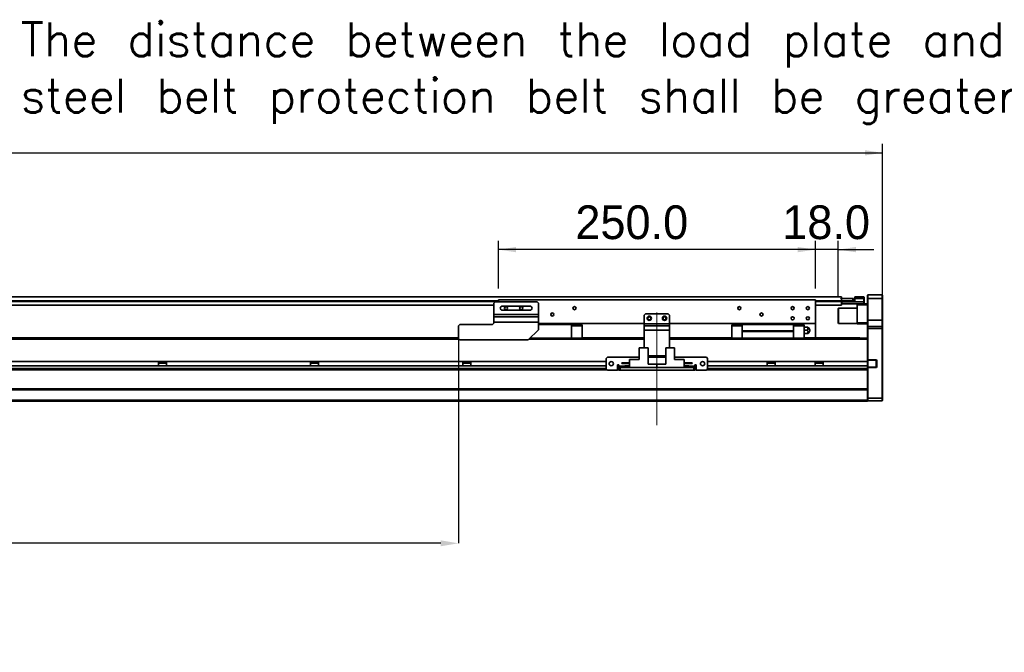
# Model space of a CAD drawing. Header units: millimetres. Extents: x 35 to 2905, y 35 to 2044.
# Tile 7 of 10: x 1447 to 2224, y 858 to 1357. Entities that reach past the tile are written whole.
import ezdxf

# ---------------------------------------------------------------- set-up
doc = ezdxf.new("R2010")
doc.units = ezdxf.units.MM
doc.header["$LTSCALE"] = 7
doc.header["$PDSIZE"] = -1
doc.linetypes.add('CENTERX2', pattern=[20.32, 12.7, -2.54, 2.54, -2.54])
doc.layers.add('黑色实线', color=7, linetype='Continuous')
doc.styles.add('SLDTEXTSTYLE8', font='txt')
doc.styles.add('SLDTEXTSTYLE9', font='txt', dxfattribs={"bigfont": 'bigfont'})
doc.dimstyles.new('SLDDIMSTYLE0', dxfattribs={"dimtxt": 26.6, "dimasz": 14, "dimexe": 0, "dimexo": 0.0625, "dimgap": 6.65, "dimtad": 2, "dimdec": 1, "dimrnd": 1e-09, "dimzin": 4, "dimdsep": 46, "dimtxsty": 'SLDTEXTSTYLE8', "dimsah": 1, "dimcen": 0.09, "dimadec": 0, "dimazin": 1, "dimtfac": 1, "dimtdec": 1, "dimtmove": 0, "dimatfit": 0, "dimfxl": 0, "dimfrac": 2, "dimtolj": 1, "dimtzin": 12, "dimarcsym": 0})
doc.dimstyles.new('SLDDIMSTYLE3', dxfattribs={"dimtxt": 26.6, "dimasz": 14, "dimexe": 0, "dimexo": 0.0625, "dimgap": 6.65, "dimtad": 2, "dimdec": 1, "dimrnd": 1e-09, "dimzin": 4, "dimdsep": 46, "dimtxsty": 'SLDTEXTSTYLE8', "dimsah": 1, "dimcen": 0.09, "dimadec": 0, "dimazin": 1, "dimtfac": 1, "dimtdec": 1, "dimtofl": 0, "dimtmove": 0, "dimatfit": 3, "dimfxl": 0, "dimfrac": 2, "dimtolj": 1, "dimtzin": 12, "dimarcsym": 0})

# ---------------------------------------------------------------- blocks, each defined once
blk = doc.blocks.new('SW_NOTE_4')
at = {"layer": '黑色实线', "color": 0, "insert": (-877.73, 74.58), "char_height": 26.6, "attachment_point": 1, "style": 'SLDTEXTSTYLE9'}
blk.add_mtext('The distance between the load plate and the \\Psteel belt protection belt shall be greater than 4mm', dxfattribs=at)
blk = doc.blocks.new('_D_21')
at = {"layer": '黑色实线'}
for p, q in [((271.82, 1121.92), (271.82, 1258.53)), ((2127.82, 1121.92), (2127.82, 1258.53)), ((271.82, 1251.53), (2127.82, 1251.53))]:
    blk.add_line(p, q, dxfattribs=at)
for points in [[(271.82, 1251.53), (285.82, 1249.43), (285.82, 1253.63)], [(2127.82, 1251.53), (2113.82, 1253.63), (2113.82, 1249.43)]]:
    blk.add_solid(points, dxfattribs=at)
at = {"layer": '黑色实线', "insert": (1153.6, 1286.43), "char_height": 26.6, "attachment_point": 1, "style": 'SLDTEXTSTYLE8'}
blk.add_mtext('1856.0', dxfattribs=at)
blk = doc.blocks.new('_D_24')
at = {"layer": '黑色实线'}
for p, q in [((1824.82, 1144.42), (1824.82, 1182.19)), ((2074.82, 1144.42), (2074.82, 1182.19)), ((2074.82, 1175.19), (1824.82, 1175.19))]:
    blk.add_line(p, q, dxfattribs=at)
for points in [[(1824.82, 1175.19), (1838.82, 1173.09), (1838.82, 1177.29)], [(2074.82, 1175.19), (2060.82, 1177.29), (2060.82, 1173.09)]]:
    blk.add_solid(points, dxfattribs=at)
at = {"layer": '黑色实线', "insert": (1885.49, 1210.09), "char_height": 26.6, "attachment_point": 1, "style": 'SLDTEXTSTYLE8'}
blk.add_mtext('250.0', dxfattribs=at)
blk = doc.blocks.new('_D_25')
at = {"layer": '黑色实线'}
for p, q in [((2074.82, 1144.42), (2074.82, 1182.19)), ((2092.82, 1137.62), (2092.82, 1182.19)), ((2074.82, 1175.19), (2046.82, 1175.19)), ((2092.82, 1175.19), (2074.82, 1175.19)), ((2092.82, 1175.19), (2120.82, 1175.19))]:
    blk.add_line(p, q, dxfattribs=at)
for points in [[(2074.82, 1175.19), (2060.82, 1177.29), (2060.82, 1173.09)], [(2092.82, 1175.19), (2106.82, 1173.09), (2106.82, 1177.29)]]:
    blk.add_solid(points, dxfattribs=at)
at = {"layer": '黑色实线', "insert": (2048.66, 1210.09), "char_height": 26.6, "attachment_point": 1, "style": 'SLDTEXTSTYLE8'}
blk.add_mtext('18.0', dxfattribs=at)
blk = doc.blocks.new('_D_26')
at = {"layer": 'Defpoints', "color": 0}
for p in [(573.32, 1108.53), (1793.32, 1105.03), (573.32, 943.53)]:
    blk.add_point(p, dxfattribs=at)
at = {"layer": '黑色实线', "color": 0, "lineweight": -2}
for p, q in [((573.32, 1108.47), (573.32, 943.53)), ((1793.32, 1104.97), (1793.32, 943.53)), ((1779.32, 943.53), (587.32, 943.53))]:
    blk.add_line(p, q, dxfattribs=at)
at = {"layer": '黑色实线', "color": 0}
for points in [[(587.32, 945.86), (587.32, 941.2), (573.32, 943.53)], [(1779.32, 945.86), (1779.32, 941.2), (1793.32, 943.53)]]:
    blk.add_solid(points, dxfattribs=at)
at = {"layer": '黑色实线', "color": 0, "insert": (1207.24, 936.88), "char_height": 26.6, "attachment_point": 2, "style": 'SLDTEXTSTYLE8'}
blk.add_mtext('\\A1;Stroke T=1220.0', dxfattribs=at)

msp = doc.modelspace()

# ---------------------------------------------------------------- linework, layer by layer
at = {"color": 7, "linetype": 'Continuous', "lineweight": 35}
for p, q in [((2095.32, 1137.88), (304.32, 1137.88)), ((1822.32, 1134.03), (1821.32, 1133.03)), ((1822.32, 1134.03), (1855.32, 1134.03)), ((1824.82, 1135.53), (1824.82, 1134.03)), ((2074.82, 1135.53), (1824.82, 1135.53)), ((1856.32, 1133.03), (1855.32, 1134.03)), ((2074.82, 1135.53), (2074.82, 1117.03)), ((2094.86, 1136.5), (2094.86, 1136.73)), ((2094.86, 1136.73), (2095.36, 1136.73)), ((2094.86, 1136.73), (2094.86, 1136.73)), ((2095.32, 1137.88), (2095.32, 1136.73)), ((2095.32, 1135.23), (2095.32, 1134.88)), ((2095.32, 1134.88), (2095.32, 1134.38)), ((2095.36, 1134.73), (2095.32, 1134.73)), ((2095.32, 1134.23), (2095.62, 1134.53)), ((2095.32, 1134.53), (2095.62, 1134.53)), ((2095.32, 1134.38), (2095.32, 1131.38)), ((2095.32, 1134.23), (2095.62, 1134.23)), ((2095.32, 1134.03), (2095.62, 1134.03)), ((2095.36, 1136.73), (2095.36, 1134.73)), ((2095.36, 1136.73), (2104.36, 1136.73)), ((2095.36, 1134.73), (2104.36, 1134.73)), ((2095.62, 1134.23), (2095.62, 1134.53)), ((2095.62, 1134.53), (2105.82, 1134.53)), ((2105.82, 1134.23), (2095.62, 1134.23)), ((2095.62, 1134.23), (2095.62, 1134.03)), ((2095.62, 1134.03), (2095.62, 1132.53)), ((2095.62, 1134.03), (2113.02, 1134.03)), ((2104.36, 1134.73), (2104.36, 1136.73)), ((2104.36, 1136.73), (2104.86, 1136.73)), ((2104.86, 1134.73), (2104.36, 1134.73)), ((2104.86, 1136.73), (2104.86, 1134.73)), ((2104.86, 1134.73), (2105.32, 1134.73)), ((2105.32, 1134.53), (2105.32, 1134.73)), ((2105.82, 1138.03), (2113.02, 1138.03)), ((2105.82, 1136.53), (2105.82, 1138.03)), ((2113.02, 1136.53), (2105.82, 1136.53)), ((2105.82, 1134.23), (2105.82, 1136.53)), ((2113.02, 1136.53), (2113.02, 1138.03)), ((2113.32, 1137.73), (2113.02, 1138.03)), ((2113.32, 1136.53), (2113.02, 1136.53)), ((2113.02, 1134.03), (2113.02, 1136.53)), ((2113.02, 1134.03), (2113.32, 1134.03)), ((2113.02, 1132.53), (2113.02, 1134.03)), ((2113.32, 1137.73), (2113.32, 1136.53)), ((2113.32, 1136.53), (2113.32, 1134.03)), ((2113.32, 1134.03), (2113.32, 1132.83)), ((2116.12, 1139.53), (2115.82, 1139.23)), ((2115.82, 1136.53), (2115.82, 1139.23)), ((2116.12, 1136.53), (2115.82, 1136.53)), ((2115.82, 1119.53), (2115.82, 1136.53)), ((2116.12, 1139.53), (2116.12, 1136.53)), ((2116.12, 1139.53), (2127.52, 1139.53)), ((2116.12, 1136.53), (2116.12, 1119.53)), ((2127.52, 1136.53), (2116.12, 1136.53)), ((2127.52, 1136.53), (2127.52, 1139.53)), ((2127.52, 1139.53), (2127.82, 1139.23)), ((2127.52, 1119.53), (2127.52, 1136.53)), ((2127.52, 1136.53), (2127.82, 1136.53)), ((2127.82, 1139.23), (2127.82, 1136.53)), ((2127.82, 1136.53), (2127.82, 1119.53)), ((1821.32, 1131.38), (580.32, 1131.38)), ((1821.32, 1133.03), (1821.32, 1124.03)), ((1849.82, 1130.63), (1827.82, 1130.63)), ((1827.82, 1127.43), (1849.82, 1127.43)), ((1856.32, 1133.03), (1856.32, 1124.03)), ((2095.32, 1131.38), (2074.82, 1131.38)), ((2093.12, 1129.03), (2092.82, 1128.73)), ((2092.82, 1117.33), (2092.82, 1128.73)), ((2107.82, 1129.03), (2093.12, 1129.03)), ((2093.12, 1129.03), (2093.12, 1117.03)), ((2095.32, 1132.83), (2095.62, 1132.53)), ((2113.02, 1132.53), (2095.62, 1132.53)), ((2107.82, 1131.53), (2107.82, 1132.53)), ((2115.82, 1131.53), (2107.82, 1131.53)), ((2107.82, 1117.53), (2107.82, 1131.53)), ((2113.02, 1132.53), (2113.32, 1132.83)), ((2113.02, 1132.53), (2115.82, 1132.53)), ((1821.32, 1124.03), (1856.32, 1124.03)), ((1821.32, 1122.04), (1821.32, 1124.03)), ((1821.32, 1122.04), (1856.32, 1122.04)), ((1821.32, 1118.05), (1821.32, 1122.04)), ((1856.32, 1124.03), (1856.32, 1122.04)), ((1856.32, 1122.04), (1856.32, 1118.05)), ((1940.82, 1124.53), (1939.82, 1123.53)), ((1939.82, 1123.53), (1939.82, 1116.53)), ((1958.82, 1124.53), (1940.82, 1124.53)), ((1959.82, 1123.53), (1958.82, 1124.53)), ((1959.82, 1123.53), (1959.82, 1116.53)), ((2116.12, 1119.53), (2115.82, 1119.53)), ((2115.82, 1114.23), (2115.82, 1119.53)), ((2116.12, 1119.53), (2116.12, 1114.53)), ((2116.12, 1119.53), (2127.52, 1119.53)), ((2127.52, 1114.53), (2127.52, 1119.53)), ((2127.82, 1119.53), (2127.52, 1119.53)), ((2127.82, 1119.53), (2127.82, 1114.23)), ((1794.32, 1116.03), (1793.32, 1115.03)), ((1793.32, 1105.03), (1793.32, 1115.03)), ((1794.32, 1116.03), (1819.32, 1116.03)), ((1810.12, 1116.23), (1809.92, 1116.03)), ((1810.12, 1116.23), (1820.19, 1116.23)), ((1810.12, 1116.23), (1810.12, 1116.03)), ((1821.32, 1118.05), (1821.32, 1118.03)), ((1856.32, 1118.05), (1821.32, 1118.05)), ((1848.32, 1104.03), (1856.32, 1112.03)), ((1856.32, 1118.05), (1856.32, 1112.03)), ((1939.82, 1117.03), (1856.32, 1117.03)), ((1856.32, 1116.03), (1882.57, 1116.03)), ((1882.57, 1116.03), (1882.57, 1117.03)), ((1882.57, 1116.03), (1882.57, 1105.47)), ((1890.82, 1115.93), (1882.57, 1115.93)), ((1882.57, 1114.98), (1890.82, 1114.98)), ((1890.82, 1114.98), (1890.82, 1115.93)), ((1890.82, 1114.98), (1890.82, 1105.47)), ((1939.82, 1116.53), (1959.82, 1116.53)), ((1939.82, 1115.03), (1939.82, 1116.53)), ((1939.82, 1111.53), (1939.82, 1115.03)), ((1939.82, 1115.03), (1959.82, 1115.03)), ((1959.82, 1111.53), (1939.82, 1111.53)), ((1939.82, 1111.53), (1939.82, 1097.73)), ((2074.82, 1117.03), (1959.82, 1117.03)), ((1959.82, 1116.53), (1959.82, 1115.03)), ((1959.82, 1115.03), (1959.82, 1111.53)), ((1959.82, 1111.53), (1959.82, 1097.73)), ((2008.82, 1115.93), (2008.82, 1114.98)), ((2017.07, 1115.93), (2008.82, 1115.93)), ((2017.07, 1114.98), (2008.82, 1114.98)), ((2008.82, 1114.98), (2008.82, 1105.47)), ((2017.07, 1117.03), (2017.07, 1116.03)), ((2057.57, 1116.03), (2017.07, 1116.03)), ((2017.07, 1116.03), (2017.07, 1111.03)), ((2017.07, 1111.03), (2057.57, 1111.03)), ((2017.07, 1111.03), (2017.07, 1110.73)), ((2057.57, 1110.73), (2017.07, 1110.73)), ((2017.07, 1110.73), (2017.07, 1105.47)), ((2057.57, 1116.03), (2057.57, 1117.03)), ((2057.57, 1116.03), (2057.57, 1111.03)), ((2065.82, 1115.93), (2057.57, 1115.93)), ((2065.82, 1114.98), (2057.57, 1114.98)), ((2057.57, 1110.73), (2057.57, 1111.03)), ((2057.57, 1110.73), (2057.57, 1105.47)), ((2065.82, 1114.98), (2065.82, 1115.93)), ((2065.82, 1105.47), (2065.82, 1114.98)), ((2065.82, 1114.03), (2068.13, 1114.03)), ((2065.82, 1111.53), (2068.13, 1111.53)), ((2074.82, 1117.03), (2074.82, 1105.53)), ((2092.82, 1117.33), (2093.12, 1117.03)), ((2093.12, 1117.03), (2107.82, 1117.03)), ((2107.82, 1117.53), (2115.82, 1117.53)), ((2107.82, 1116.53), (2107.82, 1117.53)), ((2115.82, 1116.53), (2107.82, 1116.53)), ((2116.12, 1114.53), (2115.82, 1114.23)), ((2115.82, 1113.03), (2115.82, 1114.23)), ((2116.12, 1113.03), (2115.82, 1113.03)), ((2115.82, 1105.18), (2115.82, 1113.03)), ((2116.12, 1114.53), (2116.12, 1113.03)), ((2116.12, 1114.53), (2127.52, 1114.53)), ((2127.52, 1113.03), (2116.12, 1113.03)), ((2116.12, 1113.03), (2116.12, 1088.38)), ((2127.52, 1113.03), (2127.52, 1114.53)), ((2127.82, 1114.23), (2127.52, 1114.53)), ((2127.52, 1058.03), (2127.52, 1113.03)), ((2127.82, 1113.03), (2127.52, 1113.03)), ((2127.82, 1114.23), (2127.82, 1113.03)), ((2127.82, 1113.03), (2127.82, 1058.15)), ((1793.32, 1105.47), (459.82, 1105.47)), ((565.82, 1105.53), (1793.32, 1105.53)), ((1793.32, 1105.03), (1794.32, 1104.03)), ((1794.32, 1104.03), (1848.32, 1104.03)), ((1939.82, 1105.47), (1849.76, 1105.47)), ((1890.82, 1105.53), (1939.82, 1105.53)), ((1959.82, 1105.53), (2008.82, 1105.53)), ((2115.82, 1105.47), (1959.82, 1105.47)), ((2068.13, 1109.03), (2065.82, 1109.03)), ((2065.82, 1105.53), (2109.82, 1105.53)), ((2109.82, 1105.53), (2109.82, 1105.47)), ((2115.82, 1105.18), (2115.82, 1104.47)), ((2115.82, 1086.93), (2115.82, 1104.47)), ((1935.87, 1097.73), (1935.87, 1088.43)), ((1935.87, 1097.73), (1942.82, 1097.73)), ((1942.82, 1097.73), (1942.82, 1084.83)), ((1956.82, 1097.73), (1956.82, 1084.83)), ((1956.82, 1097.73), (1963.77, 1097.73)), ((1963.77, 1097.73), (1963.77, 1088.43)), ((1910.82, 1090.23), (1909.82, 1089.23)), ((1909.82, 1089.23), (1909.82, 1081.23)), ((1935.87, 1090.23), (1910.82, 1090.23)), ((1928.32, 1082.23), (1928.32, 1088.43)), ((1928.32, 1088.43), (1935.87, 1088.43)), ((1956.82, 1091.53), (1942.82, 1091.53)), ((1956.82, 1090.23), (1942.82, 1090.23)), ((1988.82, 1090.23), (1963.77, 1090.23)), ((1971.32, 1088.43), (1963.77, 1088.43)), ((1971.32, 1088.43), (1971.32, 1082.23)), ((1989.82, 1089.23), (1988.82, 1090.23)), ((1989.82, 1081.23), (1989.82, 1089.23)), ((2116.12, 1088.08), (2115.82, 1088.38)), ((2115.82, 1088.38), (2116.12, 1088.38)), ((2116.12, 1088.38), (2116.24, 1088.08)), ((2116.12, 1088.38), (2122.32, 1088.38)), ((2116.24, 1088.08), (2116.12, 1088.08)), ((2116.12, 1088.08), (2116.12, 1082.38)), ((2122.32, 1088.08), (2116.24, 1088.08)), ((2122.32, 1088.38), (2122.32, 1088.08)), ((2122.82, 1082.88), (2122.82, 1087.58)), ((2123.12, 1087.58), (2122.82, 1087.58)), ((2123.12, 1087.58), (2123.12, 1082.88)), ((1910.57, 1080.47), (489.06, 1080.47)), ((1909.82, 1086.93), (489.82, 1086.93)), ((1909.82, 1083.53), (489.82, 1083.53)), ((1556.65, 1086.93), (1556.65, 1083.53)), ((1562.99, 1085.53), (1556.65, 1085.53)), ((1562.99, 1083.53), (1562.99, 1086.93)), ((1676.65, 1086.93), (1676.65, 1083.53)), ((1682.99, 1085.53), (1676.65, 1085.53)), ((1682.99, 1083.53), (1682.99, 1086.93)), ((1796.65, 1086.93), (1796.65, 1083.53)), ((1802.99, 1085.53), (1796.65, 1085.53)), ((1802.99, 1083.53), (1802.99, 1086.93)), ((1909.82, 1081.23), (1910.82, 1080.23)), ((1910.82, 1080.23), (1918.82, 1080.23)), ((1919.82, 1084.23), (1918.82, 1084.23)), ((1918.82, 1084.23), (1918.82, 1080.23)), ((1919.82, 1083.53), (1918.82, 1083.53)), ((1919.82, 1080.47), (1918.82, 1080.47)), ((1919.82, 1083.23), (1919.82, 1084.23)), ((1919.82, 1083.23), (1919.82, 1082.23)), ((1919.82, 1080.23), (1919.82, 1082.23)), ((1919.82, 1082.23), (1920.82, 1082.23)), ((1920.82, 1080.23), (1919.82, 1080.23)), ((1920.82, 1082.23), (1920.82, 1080.23)), ((1978.82, 1082.23), (1920.82, 1082.23)), ((1978.82, 1080.23), (1920.82, 1080.23)), ((1922.12, 1085.48), (1922.12, 1085.78)), ((1922.12, 1085.78), (1928.32, 1085.78)), ((1922.12, 1085.48), (1928.32, 1085.48)), ((1924.52, 1082.83), (1924.52, 1083.53)), ((1924.52, 1083.53), (1928.32, 1083.53)), ((1924.52, 1082.83), (1928.32, 1082.83)), ((1928.32, 1082.23), (1949.82, 1082.23)), ((1949.82, 1084.83), (1942.82, 1084.83)), ((1949.82, 1084.83), (1949.82, 1082.23)), ((1949.82, 1084.83), (1956.82, 1084.83)), ((1971.32, 1082.23), (1949.82, 1082.23)), ((1977.52, 1085.78), (1971.32, 1085.78)), ((1977.52, 1085.48), (1971.32, 1085.48)), ((1975.12, 1083.53), (1971.32, 1083.53)), ((1975.12, 1082.83), (1971.32, 1082.83)), ((1975.12, 1083.53), (1975.12, 1082.83)), ((1977.52, 1085.78), (1977.52, 1085.48)), ((1978.82, 1080.23), (1978.82, 1082.23)), ((1978.82, 1082.23), (1979.82, 1082.23)), ((1979.82, 1080.23), (1978.82, 1080.23)), ((1980.82, 1084.23), (1979.82, 1084.23)), ((1979.82, 1084.23), (1979.82, 1083.23)), ((1980.82, 1083.53), (1979.82, 1083.53)), ((1979.82, 1082.23), (1979.82, 1083.23)), ((1979.82, 1082.23), (1979.82, 1080.23)), ((1980.82, 1080.47), (1979.82, 1080.47)), ((1980.82, 1080.23), (1980.82, 1084.23)), ((1980.82, 1080.23), (1988.82, 1080.23)), ((1988.82, 1080.23), (1989.82, 1081.23)), ((2115.82, 1080.47), (1989.06, 1080.47)), ((2115.82, 1086.93), (1989.82, 1086.93)), ((2115.82, 1083.53), (1989.82, 1083.53)), ((2036.65, 1086.93), (2036.65, 1083.53)), ((2042.99, 1085.53), (2036.65, 1085.53)), ((2042.99, 1083.53), (2042.99, 1086.93)), ((2074.65, 1086.93), (2074.65, 1083.53)), ((2080.99, 1085.53), (2074.65, 1085.53)), ((2080.99, 1083.53), (2080.99, 1086.93)), ((2115.82, 1083.53), (2115.82, 1086.93)), ((2115.82, 1081.47), (2115.82, 1083.53)), ((2116.12, 1082.38), (2115.82, 1082.08)), ((2116.12, 1082.08), (2115.82, 1082.08)), ((2115.82, 1081.47), (2115.82, 1080.75)), ((2115.82, 1065.18), (2115.82, 1080.75)), ((2116.12, 1082.38), (2116.24, 1082.38)), ((2116.24, 1082.38), (2116.12, 1082.08)), ((2122.32, 1082.08), (2116.12, 1082.08)), ((2116.12, 1082.08), (2116.12, 1058.03)), ((2116.24, 1082.38), (2122.32, 1082.38)), ((2122.32, 1082.08), (2122.32, 1082.38)), ((2123.12, 1082.88), (2122.82, 1082.88)), ((2115.82, 1065.47), (283.82, 1065.47)), ((2115.82, 1064.47), (283.82, 1064.47)), ((2115.82, 1065.18), (2115.82, 1064.47)), ((2115.82, 1056.53), (2115.82, 1064.47)), ((2115.82, 1056.53), (283.82, 1056.53)), ((2115.82, 1058.15), (2116.12, 1058.03)), ((2115.82, 1055.53), (2115.82, 1056.53)), ((2115.82, 1056.33), (2116.12, 1056.03)), ((2116.12, 1058.03), (2116.12, 1056.03)), ((2116.12, 1058.03), (2127.52, 1058.03)), ((2127.52, 1056.03), (2116.12, 1056.03)), ((2127.82, 1058.15), (2127.52, 1058.03)), ((2127.52, 1056.03), (2127.52, 1058.03)), ((2127.82, 1056.33), (2127.52, 1056.03)), ((2127.82, 1058.15), (2127.82, 1056.33)), ((2115.82, 1055.53), (283.82, 1055.53))]:
    msp.add_line(p, q, dxfattribs=at)
at = {"color": 8, "linetype": 'Continuous', "lineweight": 35}
for p, q in [((1824.82, 1134.88), (574.82, 1134.88)), ((1824.82, 1134.38), (574.82, 1134.38)), ((2095.32, 1134.88), (2074.82, 1134.88)), ((2095.32, 1134.38), (2074.82, 1134.38)), ((1793.88, 1104.47), (459.82, 1104.47)), ((1939.82, 1104.47), (1848.76, 1104.47)), ((2115.82, 1104.47), (1959.82, 1104.47)), ((1909.82, 1081.47), (489.82, 1081.47)), ((1919.82, 1081.47), (1918.82, 1081.47)), ((1924.52, 1083.23), (1919.82, 1083.23)), ((1979.82, 1083.23), (1975.12, 1083.23)), ((1980.82, 1081.47), (1979.82, 1081.47)), ((2115.82, 1081.47), (1989.82, 1081.47))]:
    msp.add_line(p, q, dxfattribs=at)
at = {"color": 7, "linetype": 'Continuous', "lineweight": 35}
for centre, radius in [((1830.82, 1129.03), 1.25), ((1842.82, 1129.03), 1.25), ((1884.82, 1129.03), 1.25), ((2014.82, 1129.03), 1.25), ((2056.82, 1129.03), 1.25), ((2068.82, 1129.03), 1.25), ((1867.32, 1124.03), 1.25), ((1943.82, 1121.03), 1.7), ((1943.82, 1121.03), 1.25), ((1955.82, 1121.03), 1.7), ((1955.82, 1121.03), 1.25), ((2032.32, 1124.03), 1.25), ((2056.82, 1121.03), 1.25), ((2068.82, 1121.03), 1.25), ((1913.82, 1085.23), 1.7), ((1985.82, 1085.23), 1.7)]:
    msp.add_circle(centre, radius, dxfattribs=at)
for centre, radius, start, end in [((1827.82, 1129.03), 1.6, 90, 270), ((1849.82, 1129.03), 1.6, 270, 90), ((1819.32, 1118.03), 2, 270, 0), ((2067.32, 1111.53), 3, 4.42207, 56.61739), ((2067.32, 1111.53), 3, 303.36445, 355.55829), ((2070.22, 1111.53), 0.25, 0, 68.66881), ((2070.22, 1111.53), 0.25, 291.36622, 0), ((2122.32, 1087.58), 0.8, 0, 90), ((2122.32, 1087.58), 0.5, 0, 90), ((2122.32, 1082.88), 0.8, 270, 0), ((2122.32, 1082.88), 0.5, 270, 0)]:
    msp.add_arc(centre, radius, start, end, dxfattribs=at)
for points, knots in [([(2068.13, 1114.03), (2068.29, 1113.94), (2068.59, 1113.75), (2068.88, 1113.32), (2069, 1112.84), (2068.93, 1112.35), (2068.68, 1111.92), (2068.37, 1111.65), (2068.17, 1111.55), (2068.13, 1111.53)], [0, 0, 0, 0, 0.159723, 0.319417, 0.479136, 0.638854, 0.798558, 0.958293, 1, 1, 1, 1]), ([(2068.96, 1114.03), (2068.95, 1114.03), (2068.93, 1114.03), (2068.68, 1114.03), (2068.37, 1114.03), (2068.17, 1114.03), (2068.13, 1114.03)], [0, 0, 0, 0, 0.275951, 0.596136, 0.916383, 1, 1, 1, 1]), ([(2068.13, 1111.53), (2068.29, 1111.44), (2068.59, 1111.25), (2068.88, 1110.82), (2069, 1110.34), (2068.93, 1109.85), (2068.68, 1109.42), (2068.37, 1109.15), (2068.17, 1109.05), (2068.13, 1109.03)], [0, 0, 0, 0, 0.159723, 0.319417, 0.479137, 0.638855, 0.798558, 0.958293, 1, 1, 1, 1]), ([(2070.31, 1111.3), (2070.31, 1111.3), (2070.31, 1111.3), (2070.31, 1111.34), (2070.31, 1111.4), (2070.31, 1111.48), (2070.31, 1111.56), (2070.31, 1111.63), (2070.31, 1111.7), (2070.31, 1111.74), (2070.31, 1111.76), (2070.31, 1111.76), (2070.31, 1111.76)], [0, 0, 0, 0, 0.107434, 0.214862, 0.322291, 0.429721, 0.53715, 0.644585, 0.752017, 0.859446, 0.966874, 1, 1, 1, 1]), ([(2068.13, 1109.03), (2068.29, 1109.03), (2068.59, 1109.03), (2068.87, 1109.03), (2069, 1109.03), (2068.97, 1109.03), (2068.96, 1109.03)], [0, 0, 0, 0, 0.318827, 0.637597, 0.956415, 1, 1, 1, 1])]:
    msp.add_open_spline(points, degree=3, knots=knots, dxfattribs=at)
at = {"layer": '黑色实线', "linetype": 'CENTERX2', "lineweight": 18}
msp.add_line((1949.82, 1036.78), (1949.82, 1133.68), dxfattribs=at)

# ---------------------------------------------------------------- block references
at = {"layer": '黑色实线'}
msp.add_blockref('SW_NOTE_4', (2325.89, 1279.69), dxfattribs=at)

# ---------------------------------------------------------------- dimensions: what is measured, and where the dimension line sits
for base, p1, p2, dimstyle, picture, middle in [((2127.82, 1251.53), (271.82, 1113.03), (2127.82, 1113.03), 'SLDDIMSTYLE3', '_D_21', (1205.59, 1251.53)), ((1824.82, 1175.19), (2074.82, 1135.53), (1824.82, 1135.53), 'SLDDIMSTYLE3', '_D_24', (1927.86, 1175.19)), ((2074.82, 1175.19), (2092.82, 1128.73), (2074.82, 1135.53), 'SLDDIMSTYLE0', '_D_25', (2081.43, 1175.19))]:
    dim = msp.add_linear_dim(base=base, p1=p1, p2=p2, dimstyle=dimstyle, dxfattribs=at)
    dim.commit()
    dim.dimension.update_dxf_attribs({"geometry": picture, "text_midpoint": middle, "dimtype": 160})
dim = msp.add_linear_dim(base=(573.32, 943.53), p1=(1793.32, 1105.03), p2=(573.32, 1108.53), text='Stroke T=<>', dimstyle='SLDDIMSTYLE3', dxfattribs=at)
dim.commit()
dim.dimension.update_dxf_attribs({"geometry": '_D_26', "text_midpoint": (1207.24, 943.53), "dimtype": 160})

doc.saveas('drawing.dxf')
